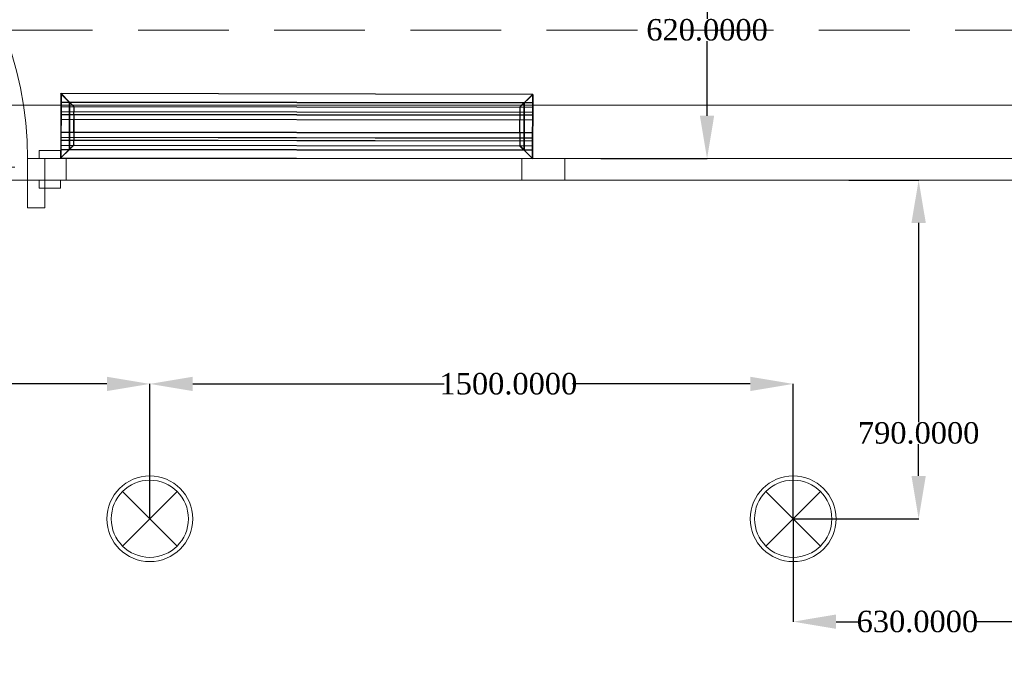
# Model space of a CAD drawing. Header units: millimetres. Extents: x 0 to 88385, y 0 to 41127.
# Tile 19 of 244: x 46623 to 48919, y 13368 to 14862. Entities that reach past the tile are written whole.
import ezdxf
from ezdxf import colors
from ezdxf.entities.mleader import LeaderData, LeaderLine
from ezdxf.enums import TextEntityAlignment as Align
from ezdxf.math import Vec2, Vec3

# ---------------------------------------------------------------- set-up
doc = ezdxf.new("R2010")
doc.units = ezdxf.units.MM
doc.header["$MEASUREMENT"] = 0
doc.linetypes.add('Dot & Dashed', pattern=[670.277762, 317.5, -176.388889, 0, -176.388874])
doc.linetypes.add('Hidden', pattern=[317.5, 211.666667, -105.833333])
for name, color, linetype in [('- განათება', 7, 'Continuous'), ('- მექანიკური ნაწილი', 7, 'Continuous'), ('Edges', 7, 'Continuous'), ('Structural - Bearing', 7, 'Continuous'), ('Structural - Grid', 7, 'Continuous')]:
    doc.layers.add(name, color=color, linetype=linetype)
for name, color, linetype, lineweight in [('Archicad Doors_Pen_No__1', 7, 'Continuous', 13), ('Archicad Windows_Pen_No__1', 7, 'Continuous', 13), ('New_Interior - Lamp_Pen_No__20', 1, 'Continuous', 0)]:
    doc.layers.add(name, color=color, linetype=linetype, lineweight=lineweight)
doc.layers.add('Structural - Bearing_Pen_No__81', color=7, linetype='Continuous', lineweight=20, true_color=0x6a6a6a)
doc.layers.add('Structural - Grid_Pen_No__81', color=7, linetype='Continuous', lineweight=20, true_color=0x6a6a6a)
doc.styles.add('GENERATED_STYLE_2', font='txt')
doc.styles.get("Standard").update_dxf_attribs({"font": 'sylfaen.ttf'})
doc.dimstyles.get("Standard").update_dxf_attribs({"dimtxt": 0.18, "dimasz": 0.18, "dimexe": 0.18, "dimexo": 0.0625, "dimgap": 0.09, "dimtad": 0, "dimtih": 1, "dimtoh": 1, "dimdec": 4, "dimzin": 0, "dimdsep": 46, "dimtxsty": 'Standard', "dimcen": 0.09, "dimadec": 0, "dimazin": 0, "dimtfac": 1, "dimtdec": 4, "dimtofl": 0, "dimtmove": 0, "dimatfit": 3, "dimfxl": 1, "dimtolj": 1, "dimtzin": 0, "dimarcsym": 0})

# ---------------------------------------------------------------- blocks, each defined once
blk = doc.blocks.new('Horizontal Multi-Sash Window_3')
at = {"layer": 'Archicad Windows_Pen_No__1', "color": 7, "linetype": 'Continuous', "lineweight": 13}
for p, q in [((-1162.5, 0), (1162.5, 0)), ((-1112.5, 0), (-50, 0)), ((-50, -50), (-50, 0)), ((-50, 0), (0, 0)), ((0, 0), (50, 0)), ((50, 0), (50, -50)), ((50, 0), (1112.5, 0)), ((1112.5, -50), (1112.5, 0)), ((1112.5, 0), (1162.5, 0)), ((1162.5, 0), (1162.5, -50)), ((1162.5, 0), (1162.5, -50)), ((-1162.5, -50), (1162.5, -50)), ((-50, -50), (-1112.5, -50)), ((0, -50), (-50, -50)), ((50, -50), (0, -50)), ((1112.5, -50), (50, -50)), ((1162.5, -50), (1112.5, -50))]:
    blk.add_line(p, q, dxfattribs=at)
blk = doc.blocks.new('Door with Transom')
at = {"layer": 'Archicad Doors_Pen_No__1', "color": 7, "linetype": 'Continuous', "lineweight": 13}
for p, q in [((370, 0), (370, 820)), ((370, 820), (410, 820)), ((410, 820), (410, 0)), ((-487, 0), (-487, 19)), ((-487, 19), (-437, 19)), ((-437, 0), (-487, 0)), ((-450, 0), (-487, 0)), ((-450, 0), (-487, 0)), ((-410, 0), (-450, 0)), ((-450, 0), (-450, -115)), ((-450, 0), (-450, -50)), ((-450, 0), (-450, -50)), ((-437, 19), (-437, 0)), ((-410, -115), (-410, 0)), ((410, 0), (370, 0)), ((450, 0), (410, 0)), ((410, 0), (410, -115)), ((437, 19), (487, 19)), ((437, 0), (437, 19)), ((487, 0), (437, 0)), ((450, -115), (450, 0)), ((450, 0), (450, -50)), ((450, 0), (450, -50)), ((450, 0), (487, 0)), ((450, 0), (487, 0)), ((487, 19), (487, 0)), ((-380, -20), (380, -20)), ((-487, -69), (-487, -50)), ((-487, -50), (-437, -50)), ((-450, -50), (-487, -50)), ((-450, -50), (-487, -50)), ((-437, -50), (-437, -69)), ((437, -50), (487, -50)), ((437, -69), (437, -50)), ((450, -50), (487, -50)), ((450, -50), (487, -50)), ((487, -50), (487, -69)), ((-437, -69), (-487, -69)), ((487, -69), (437, -69)), ((-450, -115), (-410, -115)), ((410, -115), (450, -115))]:
    blk.add_line(p, q, dxfattribs=at)
blk.add_arc((410, 0), 820, 90, 180, dxfattribs=at)
blk = doc.blocks.new('Wall_4', base_point=(-35183.8, 14488))
at = {"layer": 'Archicad Doors_Pen_No__1', "color": 7, "linetype": 'Continuous', "lineweight": 13, "xscale": -1, "zscale": 1000}
blk.add_blockref('Door with Transom', (-38008.8, 14538), dxfattribs=at)
at = {"layer": 'Archicad Windows_Pen_No__1', "color": 7, "linetype": 'Continuous', "lineweight": 13, "xscale": -1, "zscale": 1000}
blk.add_blockref('Horizontal Multi-Sash Window_3', (-36396.3, 14538), dxfattribs=at)
blk = doc.blocks.new('Standard grid marker')
at = {"layer": 'Structural - Grid_Pen_No__81', "color": 251, "linetype": 'Continuous', "lineweight": 20, "true_color": 0x6a6a6a}
blk.add_line((1000, 0), (51328.1, 0), dxfattribs=at)
at = {"layer": 'Structural - Grid_Pen_No__81', "color": 251, "lineweight": 20, "true_color": 0x6a6a6a, "style": 'GENERATED_STYLE_2'}
for tag, p in [('AC_MarkerText_1_0', (-100, -144)), ('AC_MarkerText_1_1', (52428.1, -144))]:
    blk.add_attdef(tag, text='', height=100, rotation=180, dxfattribs=at).set_placement(p, align=Align.TOP_CENTER)
blk = doc.blocks.new('Beam_10', base_point=(-47008.8, 14663))
at = {"layer": 'Structural - Bearing_Pen_No__81', "color": 251, "linetype": 'Hidden', "lineweight": 20, "true_color": 0x6a6a6a}
for p, q in [((-40833.8, 14838), (-35183.8, 14838)), ((-47183.8, 14488), (1166.2, 14488))]:
    blk.add_line(p, q, dxfattribs=at)
at = {"layer": 'Structural - Bearing_Pen_No__81', "color": 251, "linetype": 'Dot & Dashed', "lineweight": 20, "true_color": 0x6a6a6a}
blk.add_line((-47008.8, 14663), (991.2, 14663), dxfattribs=at)
blk = doc.blocks.new('Recessed Spot_2')
at = {"layer": 'New_Interior - Lamp_Pen_No__20', "color": 1, "linetype": 'Continuous', "lineweight": 0}
for q in [(-63.6, 63.6), (63.6, 63.6), (-63.6, -63.6), (63.6, -63.6)]:
    blk.add_line((0, 0), q, dxfattribs=at)
at = {"layer": 'New_Interior - Lamp_Pen_No__20', "color": 1, "linetype": 'Continuous', "lineweight": 0, "flags": 128}
blk.add_lwpolyline([(100, 0, 1), (-100, 0, 1)], format="xyb", close=True, dxfattribs=at)
at = {"layer": 'New_Interior - Lamp_Pen_No__20', "color": 1, "linetype": 'Continuous', "lineweight": 0}
blk.add_circle((0, 0), 90, dxfattribs=at)
blk = doc.blocks.new('lineardiffplan')
at = {"layer": 'Edges'}
for p, q in [((392.8, 274.9), (392.8, 274.6)), ((393.1, 274.9), (392.8, 274.9)), ((422.8, 244.9), (392.8, 274.9)), ((392.8, 274.6), (392.9, 274.5)), ((392.9, 125.2), (392.9, 274.5)), ((412.4, 255), (392.9, 274.5)), ((1492.8, 255.3), (392.9, 255.3)), ((392.9, 254.9), (1492.8, 254.9)), ((393.1, 274.9), (393.2, 274.8)), ((393.2, 274.8), (412.7, 255.3)), ((412.4, 144.7), (412.4, 255)), ((412.8, 254.6), (412.4, 255)), ((412.7, 255.3), (413.1, 254.9)), ((412.8, 145.1), (412.8, 254.6)), ((412.8, 254.6), (422.8, 244.6)), ((413.1, 254.9), (423.1, 244.9)), ((1472.5, 254.9), (1462.5, 244.9)), ((1462.8, 244.9), (1492.8, 274.9)), ((1462.9, 244.6), (1472.8, 254.5)), ((1472.9, 255.3), (1472.5, 254.9)), ((1472.8, 254.5), (1473.2, 254.9)), ((1472.8, 254.5), (1472.8, 145.3)), ((1472.9, 255.3), (1492.4, 274.8)), ((1473.2, 254.9), (1492.8, 274.5)), ((1473.2, 144.9), (1473.2, 254.9)), ((1492.4, 274.8), (1492.5, 274.9)), ((1492.8, 274.9), (1492.5, 274.9)), ((1492.8, 274.5), (1492.8, 274.9)), ((1492.8, 274.5), (1492.8, 274.5)), ((1492.8, 125.4), (1492.8, 274.5)), ((392.9, 244.9), (1492.8, 244.9)), ((392.9, 233.2), (1492.8, 233.2)), ((392.9, 233), (1492.8, 233)), ((422.8, 244.6), (422.8, 244.9)), ((422.8, 244.9), (423.1, 244.9)), ((422.8, 244.6), (422.8, 244.6)), ((422.8, 244.6), (422.8, 233.2)), ((422.8, 233), (422.8, 233.2)), ((422.8, 226.8), (422.8, 233)), ((423.1, 244.9), (423.1, 244.9)), ((1462.5, 244.9), (1462.5, 244.9)), ((1462.5, 244.9), (1462.8, 244.9)), ((1462.8, 244.9), (1462.9, 244.6)), ((1462.8, 244.5), (1462.9, 244.6)), ((1462.8, 233.2), (1462.8, 244.5)), ((1462.8, 233), (1462.8, 233.2)), ((1462.8, 226.8), (1462.8, 233)), ((392.9, 226.8), (1492.8, 226.8)), ((392.9, 226.5), (1492.8, 226.5)), ((392.9, 214.9), (1492.8, 214.9)), ((1492.8, 214.8), (392.9, 214.8)), ((422.4, 214.9), (422.3, 214.9)), ((422.8, 214.9), (422.4, 214.9)), ((422.8, 226.5), (422.8, 226.8)), ((422.8, 214.9), (422.8, 226.5)), ((422.8, 184.9), (422.8, 214.9)), ((423.2, 214.9), (422.8, 214.9)), ((423.2, 214.8), (422.8, 214.9)), ((423.2, 214.8), (423.2, 214.9)), ((423.2, 214.8), (423.2, 184.9)), ((1462.8, 214.9), (1462.4, 214.9)), ((1462.4, 214.9), (1462.4, 214.8)), ((1462.8, 214.9), (1462.4, 214.8)), ((1462.4, 184.9), (1462.4, 214.8)), ((1462.8, 226.5), (1462.8, 226.8)), ((1462.8, 214.9), (1462.8, 226.5)), ((1462.8, 214.9), (1462.8, 184.9)), ((1462.8, 214.9), (1463.2, 214.9)), ((1463.2, 214.9), (1463.3, 214.9)), ((1492.8, 184.9), (392.9, 184.9)), ((422.4, 184.9), (422.3, 184.9)), ((422.8, 184.9), (422.4, 184.9)), ((422.8, 184.9), (423.2, 184.9)), ((422.8, 173.2), (422.8, 184.9)), ((1462.4, 184.9), (1462.8, 184.9)), ((1462.8, 173.2), (1462.8, 184.9)), ((1463.2, 184.9), (1462.8, 184.9)), ((1463.2, 184.9), (1463.3, 184.9)), ((392.9, 173.2), (1492.8, 173.2)), ((392.9, 173), (1492.8, 173)), ((392.9, 166.8), (1492.8, 166.8)), ((392.9, 166.5), (1492.8, 166.5)), ((422.8, 173), (422.8, 173.2)), ((422.8, 173), (422.8, 166.8)), ((422.8, 166.5), (422.8, 166.8)), ((422.8, 155.1), (422.8, 166.5)), ((1462.8, 173), (1462.8, 173.2)), ((1462.8, 166.8), (1462.8, 173)), ((1462.8, 166.5), (1462.8, 166.8)), ((1462.8, 155.3), (1462.8, 166.5)), ((392.8, 124.9), (422.8, 154.9)), ((392.9, 154.9), (1492.8, 154.9)), ((1492.8, 144.9), (392.9, 144.9)), ((392.9, 125.2), (412.4, 144.7)), ((392.9, 144.5), (1492.8, 144.5)), ((412.7, 144.5), (393.2, 124.9)), ((412.8, 145.1), (412.4, 144.7)), ((412.7, 144.5), (413.1, 144.9)), ((412.8, 145.1), (422.8, 155.1)), ((423.1, 154.8), (413.1, 144.9)), ((422.8, 154.9), (422.8, 155.1)), ((422.8, 155.1), (422.8, 155.1)), ((423.1, 154.8), (422.8, 154.9)), ((423.1, 154.8), (423.1, 154.9)), ((1462.5, 154.8), (1462.4, 154.9)), ((1462.8, 154.9), (1462.5, 154.8)), ((1462.5, 154.8), (1472.4, 144.9)), ((1462.9, 155.2), (1462.8, 155.3)), ((1462.9, 155.2), (1462.8, 154.9)), ((1462.8, 154.9), (1492.8, 124.9)), ((1472.8, 145.3), (1462.9, 155.2)), ((1472.4, 144.9), (1472.8, 144.5)), ((1473.2, 144.9), (1472.8, 145.3)), ((1472.8, 144.5), (1492.4, 124.9)), ((1473.2, 144.9), (1492.8, 125.4)), ((392.9, 125.2), (392.8, 125.1)), ((392.8, 125.1), (392.8, 124.9)), ((392.8, 124.9), (393.1, 124.9)), ((393.2, 124.9), (393.1, 124.9)), ((1492.4, 124.9), (1492.8, 124.9)), ((1492.4, 124.9), (1492.4, 124.9)), ((1492.8, 125.3), (1492.8, 125.4)), ((1492.8, 124.9), (1492.8, 125.3))]:
    blk.add_line(p, q, dxfattribs=at)
blk.add_lwpolyline([(393.2, 274.8), (1492.8, 274.8), (1492.8, 124.9), (393.2, 124.9)], close=True, dxfattribs=at)
blk = doc.blocks.new('*D810')
at = {"layer": '- განათება', "color": 0, "lineweight": -2, "transparency": 16777216}
for p, q in [((48006.6, 15158), (48225.9, 15158)), ((48225.7, 15058), (48225.7, 14863.7)), ((48225.7, 14638), (48225.7, 14812.3)), ((47978.1, 14538), (48225.9, 14538))]:
    blk.add_line(p, q, dxfattribs=at)
at = {"layer": '- განათება', "color": 0, "transparency": 16777216}
for points in [[(48209, 15058), (48242.3, 15058), (48225.7, 15158)], [(48209, 14638), (48242.3, 14638), (48225.7, 14538)]]:
    blk.add_solid(points, dxfattribs=at)
at = {"layer": 'Defpoints', "color": 0, "transparency": 16777216}
for p in [(48006.5, 15158), (48225.7, 15158), (47978, 14538)]:
    blk.add_point(p, dxfattribs=at)
at = {"layer": '- განათება', "color": 0, "transparency": 16777216, "insert": (48225.7, 14838), "char_height": 50, "attachment_point": 5}
blk.add_mtext('\\A1;{\\fSylfaen|b0|i0|c0|p18;620.0000}', dxfattribs=at)
blk = doc.blocks.new('*D1314')
at = {"layer": '- განათება', "color": 0, "lineweight": -2, "transparency": 16777216}
for p, q in [((49056.5, 13721.6), (49056.5, 13457.8)), ((48426.5, 13697.9), (48426.5, 13457.8)), ((48526.5, 13458), (48582.3, 13458)), ((48956.5, 13458), (48850, 13458))]:
    blk.add_line(p, q, dxfattribs=at)
at = {"layer": '- განათება', "color": 0, "transparency": 16777216}
for points in [[(48526.5, 13474.7), (48526.5, 13441.3), (48426.5, 13458)], [(48956.5, 13474.7), (48956.5, 13441.3), (49056.5, 13458)]]:
    blk.add_solid(points, dxfattribs=at)
at = {"layer": 'Defpoints', "color": 0, "transparency": 16777216}
for p in [(49056.5, 13721.7), (48426.5, 13698), (48426.5, 13458)]:
    blk.add_point(p, dxfattribs=at)
at = {"layer": '- განათება', "color": 0, "transparency": 16777216, "insert": (48716.1, 13458), "char_height": 50, "attachment_point": 5}
blk.add_mtext('\\A1;{\\fSylfaen|b0|i0|c0|p18;630.0000}', dxfattribs=at)
blk = doc.blocks.new('*D1315')
at = {"layer": '- განათება', "color": 0, "lineweight": -2, "transparency": 16777216}
for p, q in [((48556.2, 14488), (48719.2, 14488)), ((48719, 14388), (48719, 13923.5)), ((48719, 13798), (48719, 13872.1)), ((48426.6, 13698), (48719.2, 13698))]:
    blk.add_line(p, q, dxfattribs=at)
at = {"layer": '- განათება', "color": 0, "transparency": 16777216}
for points in [[(48702.3, 14388), (48735.7, 14388), (48719, 14488)], [(48702.3, 13798), (48735.7, 13798), (48719, 13698)]]:
    blk.add_solid(points, dxfattribs=at)
at = {"layer": 'Defpoints', "color": 0, "transparency": 16777216}
for p in [(48556.1, 14488), (48426.5, 13698), (48719, 13698)]:
    blk.add_point(p, dxfattribs=at)
at = {"layer": '- განათება', "color": 0, "transparency": 16777216, "insert": (48719, 13897.8), "char_height": 50, "attachment_point": 5}
blk.add_mtext('\\A1;{\\fSylfaen|b0|i0|c0|p18;790.0000}', dxfattribs=at)
blk = doc.blocks.new('*D1317')
at = {"layer": '- განათება', "color": 0, "lineweight": -2, "transparency": 16777216}
for p, q in [((45426.5, 13698), (45426.5, 14012.7)), ((45526.5, 14012.5), (46112.9, 14012.5)), ((46826.5, 14012.5), (46412.1, 14012.5)), ((46926.5, 13698), (46926.5, 14012.7))]:
    blk.add_line(p, q, dxfattribs=at)
at = {"layer": '- განათება', "color": 0, "transparency": 16777216}
for points in [[(45526.5, 14029.2), (45526.5, 13995.8), (45426.5, 14012.5)], [(46826.5, 14029.2), (46826.5, 13995.8), (46926.5, 14012.5)]]:
    blk.add_solid(points, dxfattribs=at)
at = {"layer": 'Defpoints', "color": 0, "transparency": 16777216}
for p in [(45426.5, 14012.5), (45426.5, 13698), (46926.5, 13698)]:
    blk.add_point(p, dxfattribs=at)
at = {"layer": '- განათება', "color": 0, "transparency": 16777216, "insert": (46262.5, 14012.5), "char_height": 50, "attachment_point": 5}
blk.add_mtext('\\A1;{\\fSylfaen|b0|i0|c0|p18;1500.0000}', dxfattribs=at)
blk = doc.blocks.new('*D1318')
at = {"layer": '- განათება', "color": 0, "lineweight": -2, "transparency": 16777216}
for p, q in [((46926.5, 13698), (46926.5, 14012.7)), ((47026.5, 14012.5), (47612.9, 14012.5)), ((48326.5, 14012.5), (47912.1, 14012.5)), ((48426.5, 13698), (48426.5, 14012.7))]:
    blk.add_line(p, q, dxfattribs=at)
at = {"layer": '- განათება', "color": 0, "transparency": 16777216}
for points in [[(47026.5, 14029.2), (47026.5, 13995.8), (46926.5, 14012.5)], [(48326.5, 14029.2), (48326.5, 13995.8), (48426.5, 14012.5)]]:
    blk.add_solid(points, dxfattribs=at)
at = {"layer": 'Defpoints', "color": 0, "transparency": 16777216}
for p in [(46926.5, 14012.5), (46926.5, 13698), (48426.5, 13698)]:
    blk.add_point(p, dxfattribs=at)
at = {"layer": '- განათება', "color": 0, "transparency": 16777216, "insert": (47762.5, 14012.5), "char_height": 50, "attachment_point": 5}
blk.add_mtext('\\A1;{\\fSylfaen|b0|i0|c0|p18;1500.0000}', dxfattribs=at)

msp = doc.modelspace()

# ---------------------------------------------------------------- block references
at = {"layer": '- განათება', "color": 1, "linetype": 'Continuous', "lineweight": 0, "zscale": 1000}
for p in [(46926.5059, 13697.98097), (46926.5059, 13697.98097), (48426.5059, 13697.98097), (48426.5059, 13697.98097)]:
    msp.add_blockref('Recessed Spot_2', p, dxfattribs=at)
at = {"layer": '- მექანიკური ნაწილი', "xscale": -1, "rotation": 179.9146932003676}
msp.add_blockref('lineardiffplan', (46326.57059, 14815.06045), dxfattribs=at)
at = {"layer": 'Structural - Bearing', "color": 7, "lineweight": 35}
msp.add_blockref('Wall_4', (49056.5059, 14487.98097), dxfattribs=at)
at = {"layer": 'Structural - Bearing', "color": 251, "lineweight": 20, "true_color": 0x6a6a6a}
msp.add_blockref('Beam_10', (37231.5059, 14662.98097), dxfattribs=at)
at = {"layer": 'Structural - Grid', "color": 8, "linetype": 'Continuous', "lineweight": 15, "zscale": 1000, "rotation": 180}
msp.add_blockref('Standard grid marker', (88184.57817, 14662.98097), dxfattribs=at)

# ---------------------------------------------------------------- dimensions: what is measured, and where the dimension line sits
at = {"layer": '- განათება', "color": 1}
for base, p1, p2, angle, picture, middle in [((48225.68, 15157.98097), (47978.00439, 14537.98097), (48006.5059, 15157.98097), 90, '*D810', (48225.68, 14837.98097)), ((48719, 13697.98097), (48556.14472, 14487.98097), (48426.5059, 13697.98097), 270, '*D1315', (48719, 13897.80333)), ((45426.5059, 14012.5), (46926.5059, 13697.98097), (45426.5059, 13697.98097), 180, '*D1317', (46262.5, 14012.5)), ((46926.5059, 14012.5), (48426.5059, 13697.98097), (46926.5059, 13697.98097), 180, '*D1318', (47762.5, 14012.5)), ((48426.5059, 13458), (49056.5059, 13721.67568), (48426.5059, 13697.98097), 180, '*D1314', (48716.14472, 13458))]:
    dim = msp.add_linear_dim(base=base, p1=p1, p2=p2, angle=angle, text='{\\fSylfaen|b0|i0|c0|p18;<>}', dimstyle='Standard', override={"dimtxt": 50, "dimasz": 100}, dxfattribs=at)
    dim.commit()
    dim.dimension.update_dxf_attribs({"geometry": picture, "text_midpoint": middle, "dimtype": 160})

# ---------------------------------------------------------------- leaders
at = {"color": 5}
ml = msp.add_multileader_mtext('Standard', dxfattribs=at)
ml.set_content('ნეოტეკის  ფარი', color=5)
ml.set_leader_properties()
ml.build(insert=Vec2(0, 0))
ml.multileader.update_dxf_attribs({"text_right_attachment_type": 6, "dogleg_length": 50, "arrow_head_size": 100})
ctx = ml.context
ctx.base_point, ctx.char_height, ctx.arrow_head_size, ctx.landing_gap_size, ctx.plane_origin = Vec3(50468.91, 32218.71661), 100, 100, 0.09, Vec3(56312.8393, 27064.407)
ctx.right_attachment = 6
notes = []
notes.append((ctx, [(0, (0, 0, 0), (0, 0), (1, 0), 1, [])]))
ctx.mtext.insert, ctx.mtext.width, ctx.mtext.flow_direction = Vec3(50469, 32288.46183), 1402.7684334, 5
ml = msp.add_multileader_mtext('Standard', dxfattribs=at)
ml.set_content('ნეოტეკის \\Pრეკი', color=5)
ml.set_leader_properties()
ml.build(insert=Vec2(0, 0))
ml.multileader.update_dxf_attribs({"text_right_attachment_type": 6, "dogleg_length": 50, "arrow_head_size": 100})
ctx = ml.context
ctx.base_point, ctx.char_height, ctx.arrow_head_size, ctx.landing_gap_size, ctx.plane_origin = Vec3(52433.92127, 31594.41315), 100, 100, 0.09, Vec3(58277.85057, 26439.85585)
ctx.right_attachment = 6
notes.append((ctx, [(0, (0, 0, 0), (0, 0), (1, 0), 1, [])]))
ctx.mtext.insert, ctx.mtext.width, ctx.mtext.flow_direction = Vec3(52434.01127, 31663.91068), 1402.7684334, 5
ml = msp.add_multileader_mtext('Standard', dxfattribs=at)
ml.set_content('ნეოტეკის ფარი', color=5)
ml.set_leader_properties()
ml.build(insert=Vec2(0, 0))
ml.multileader.update_dxf_attribs({"text_right_attachment_type": 6, "dogleg_length": 50, "arrow_head_size": 100})
ctx = ml.context
ctx.base_point, ctx.char_height, ctx.arrow_head_size, ctx.landing_gap_size, ctx.plane_origin, ctx.plane_x_axis, ctx.plane_y_axis = Vec3(52750.59611, 30623.37284), 100, 100, 0.09, Vec3(48445.57174, 24617.92422), Vec3(0, -1), Vec3(1, 0)
ctx.right_attachment = 6
notes.append((ctx, [(0, (0, 0, 0), (0, 0), (1, 0), 1, [])]))
ctx.mtext.insert, ctx.mtext.text_direction, ctx.mtext.rotation, ctx.mtext.width, ctx.mtext.flow_direction = Vec3(52820.34133, 30623.28284), Vec3(0, -1), 4.7123889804, 1402.7684334, 5
ml = msp.add_multileader_mtext('Standard', dxfattribs=at)
ml.set_content('ელ. ფარების ადგილი', color=5)
ml.set_leader_properties()
ml.build(insert=Vec2(0, 0))
ml.multileader.update_dxf_attribs({"text_right_attachment_type": 6, "dogleg_length": 50, "arrow_head_size": 100})
ctx = ml.context
ctx.base_point, ctx.char_height, ctx.arrow_head_size, ctx.landing_gap_size, ctx.plane_origin = Vec3(52207.87269, 28518.35488), 100, 100, 0.09, Vec3(58051.80199, 23364.78837)
ctx.right_attachment = 6
notes.append((ctx, [(0, (0, 0, 0), (0, 0), (1, 0), 1, [])]))
ctx.mtext.insert, ctx.mtext.width, ctx.mtext.flow_direction = Vec3(52207.96269, 28588.8432), 1402.7684334, 5
for ctx, leaders in notes:
    for number, flags, end, landing, length, lines in leaders:
        leader = LeaderData()
        leader.index, (leader.has_last_leader_line, leader.has_dogleg_vector, leader.attachment_direction) = number, flags
        leader.last_leader_point, leader.dogleg_vector, leader.dogleg_length = Vec3(end), Vec3(landing), length
        for number, points, colour, breaks in lines:
            line = LeaderLine()
            line.index, line.vertices, line.color, line.breaks = number, Vec3.list(points), colors.encode_raw_color(colour), breaks
            leader.lines.append(line)
        ctx.leaders.append(leader)

doc.saveas('drawing.dxf')
